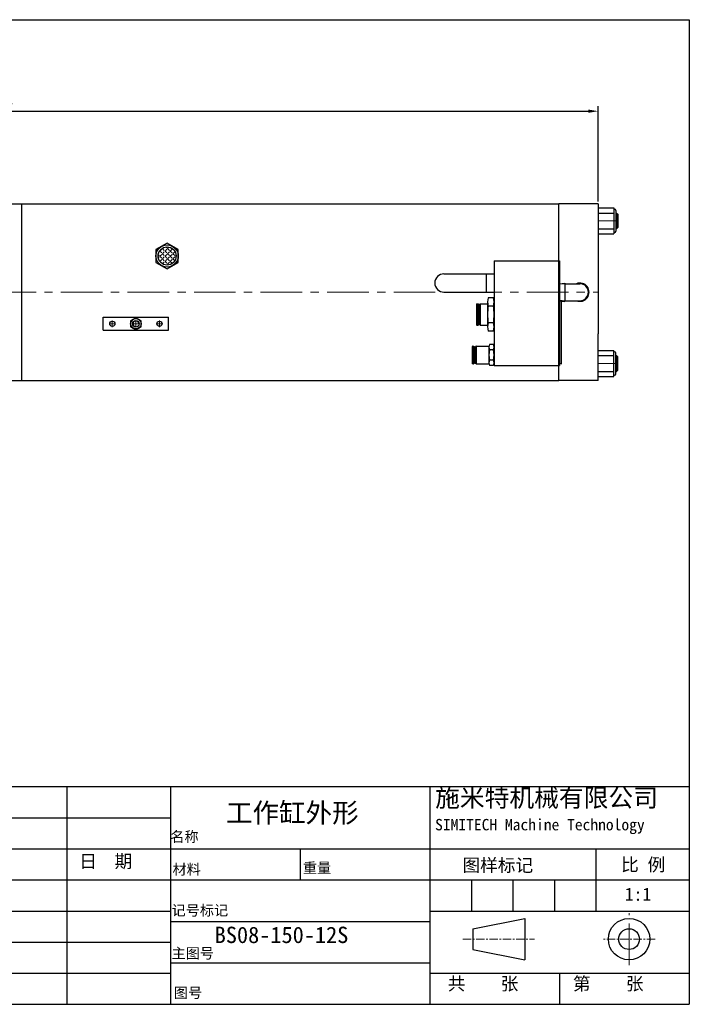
# Model space of a CAD drawing. Header units: millimetres. Extents: x 22960 to 25383, y 4541 to 5301.
# Tile 6 of 6: x 24871 to 25383, y 4541 to 5294. Entities that reach past the tile are written whole.
import ezdxf

# ---------------------------------------------------------------- set-up
doc = ezdxf.new("R2010")
doc.units = ezdxf.units.MM
doc.header["$MEASUREMENT"] = 0
doc.linetypes.add('CENTER', pattern=[50.8, 31.75, -6.35, 6.35, -6.35])
doc.layers.get('Defpoints').update_dxf_attribs({"lineweight": 25})
for name, color, linetype, lineweight in [('图层1', 7, 'Continuous', 25), ('图层2', 3, 'CENTER', 13), ('图层3', 2, 'Continuous', 13), ('图层4', 1, 'Continuous', 30), ('图层7', 4, 'Continuous', 13)]:
    doc.layers.add(name, color=color, linetype=linetype, lineweight=lineweight)
doc.dimstyles.new('ISO-25', dxfattribs={"dimscale": 2, "dimtxt": 2.5, "dimasz": 2.5, "dimexe": 1.25, "dimexo": 0.625, "dimtad": 1, "dimtxsty": 'Standard', "dimcen": 2.5, "dimadec": 0, "dimazin": 0, "dimtfac": 1, "dimtmove": 0, "dimatfit": 3, "dimfxl": 1, "dimarcsym": 0})

# ---------------------------------------------------------------- blocks, each defined once
blk = doc.blocks.new('*D2127')
at = {"layer": 'Defpoints', "color": 0}
for p in [(25313.02, 5223.7), (24404.02, 5155.97), (25313.02, 5152.91)]:
    blk.add_point(p, dxfattribs=at)
at = {"layer": '图层3', "color": 0, "lineweight": -2}
for p, q in [((24404.02, 5157.84), (24404.02, 5227.45)), ((24411.52, 5223.7), (25305.52, 5223.7)), ((25313.02, 5154.78), (25313.02, 5227.45))]:
    blk.add_line(p, q, dxfattribs=at)
at = {"layer": '图层3', "color": 0}
for points in [[(24411.52, 5224.95), (24411.52, 5222.45), (24404.02, 5223.7)], [(25305.52, 5222.45), (25305.52, 5224.95), (25313.02, 5223.7)]]:
    blk.add_solid(points, dxfattribs=at)
at = {"layer": '图层3', "color": 0, "insert": (24858.52, 5229.33), "char_height": 7.5, "attachment_point": 5}
blk.add_mtext('909', dxfattribs=at)

msp = doc.modelspace()

# ---------------------------------------------------------------- hatches: boundary and pattern name
at = {"layer": '图层7'}
h = msp.add_hatch(dxfattribs=at)
h.set_pattern_fill('ANGLE', color=256, scale=0.4, angle=315, style=0)
h.set_pattern_definition([(315, (25624.344, 5162.2466), (1.975656, 1.975656), [2.032, -0.762]), (45, (25624.344, 5162.2466), (-1.975656, 1.975656), [2.032, -0.762])])
h.paths.add_polyline_path([(24976.908, 5113.065, 1), (24990.758, 5113.065, 1)])

# ---------------------------------------------------------------- linework, layer by layer
at = {"layer": '图层1'}
for p, q in [((24845.018, 5152.906), (24873.018, 5152.906)), ((24873.018, 5152.906), (25283.018, 5152.906)), ((24873.018, 5017.906), (24873.018, 5152.906)), ((25283.018, 5017.906), (25283.018, 5152.906)), ((25313.018, 5152.906), (25283.018, 5152.906)), ((25313.018, 5152.906), (25313.018, 5053.506)), ((25313.018, 5149.906), (25325.018, 5149.906)), ((25325.018, 5149.906), (25325.018, 5129.906)), ((25325.518, 5148.906), (25325.518, 5148.906)), ((25326.518, 5147.906), (25326.518, 5131.906)), ((25313.018, 5145.906), (25325.018, 5145.906)), ((25326.518, 5145.906), (25327.018, 5145.906)), ((25327.018, 5145.906), (25327.018, 5133.906)), ((25327.018, 5145.906), (25328.018, 5144.906)), ((25328.018, 5144.906), (25328.018, 5134.906)), ((25313.018, 5133.906), (25325.018, 5133.906)), ((25326.518, 5133.906), (25327.018, 5133.906)), ((25328.018, 5134.906), (25327.018, 5133.906)), ((25313.018, 5129.906), (25325.018, 5129.906)), ((25325.518, 5130.906), (25325.518, 5130.906)), ((24983.833, 5122.88), (24975.333, 5117.972)), ((24975.333, 5117.972), (24975.333, 5108.157)), ((24992.333, 5117.972), (24983.833, 5122.88)), ((24992.333, 5108.157), (24992.333, 5117.972)), ((25233.518, 5109.406), (25233.518, 5029.406)), ((25233.518, 5109.406), (25283.518, 5109.406)), ((25283.518, 5109.406), (25283.518, 5029.406)), ((24975.333, 5108.157), (24983.833, 5103.25)), ((24983.833, 5103.25), (24992.333, 5108.157)), ((25195.208, 5099.406), (25233.518, 5099.406)), ((25227.518, 5099.406), (25227.518, 5085.406)), ((25283.518, 5091.906), (25287.518, 5092.406)), ((25287.518, 5092.406), (25287.518, 5078.406)), ((25287.518, 5091.906), (25299.018, 5091.906)), ((25195.208, 5085.406), (25233.518, 5085.406)), ((25233.018, 5081.108), (25229.018, 5081.108)), ((25283.518, 5078.906), (25287.518, 5078.406)), ((25285.018, 5030.406), (25285.018, 5078.718)), ((25287.518, 5078.906), (25299.018, 5078.906)), ((25220.318, 5076.556), (25220.018, 5076.256)), ((25220.018, 5076.256), (25220.018, 5060.556)), ((25220.318, 5076.556), (25220.318, 5060.256)), ((25220.318, 5076.556), (25221.218, 5076.556)), ((25221.218, 5076.556), (25221.218, 5060.256)), ((25221.218, 5076.556), (25221.518, 5076.256)), ((25221.518, 5076.256), (25221.518, 5060.556)), ((25221.518, 5075.406), (25222.518, 5075.406)), ((25222.818, 5076.556), (25222.518, 5076.256)), ((25222.518, 5076.256), (25222.518, 5060.556)), ((25222.818, 5076.556), (25228.518, 5076.556)), ((25222.818, 5076.556), (25222.818, 5060.256)), ((25228.518, 5077.933), (25228.518, 5058.879)), ((25233.018, 5074.757), (25229.018, 5074.757)), ((25233.518, 5077.933), (25233.518, 5058.879)), ((24935.018, 5066.277), (24985.018, 5066.277)), ((24935.018, 5056.277), (24935.018, 5066.277)), ((24985.018, 5056.277), (24985.018, 5066.277)), ((24935.018, 5056.277), (24985.018, 5056.277)), ((25220.318, 5060.256), (25220.018, 5060.556)), ((25220.318, 5060.256), (25221.218, 5060.256)), ((25221.518, 5060.556), (25221.218, 5060.256)), ((25221.518, 5061.406), (25222.518, 5061.406)), ((25222.518, 5060.556), (25222.818, 5060.256)), ((25222.818, 5060.256), (25228.518, 5060.256)), ((25233.018, 5062.055), (25229.018, 5062.055)), ((25233.018, 5055.704), (25229.018, 5055.704)), ((25313.018, 5017.906), (25313.018, 5053.506)), ((25217.181, 5044.206), (25216.781, 5043.806)), ((25216.781, 5043.806), (25216.781, 5031.006)), ((25217.181, 5044.206), (25217.181, 5030.606)), ((25217.181, 5044.206), (25217.881, 5044.206)), ((25217.881, 5044.206), (25217.881, 5030.606)), ((25217.881, 5044.206), (25218.281, 5043.806)), ((25218.281, 5043.806), (25218.281, 5031.006)), ((25218.281, 5042.906), (25219.281, 5042.906)), ((25219.681, 5044.206), (25219.281, 5043.806)), ((25219.281, 5043.806), (25219.281, 5031.006)), ((25219.681, 5044.206), (25229.581, 5044.206)), ((25219.681, 5044.206), (25219.681, 5030.606)), ((25229.518, 5043.487), (25229.518, 5031.324)), ((25233.018, 5045.489), (25230.018, 5045.489)), ((25233.018, 5041.447), (25230.018, 5041.447)), ((25313.018, 5040.906), (25325.018, 5040.906)), ((25313.018, 5036.906), (25325.018, 5036.906)), ((25325.018, 5020.906), (25325.018, 5040.906)), ((25325.518, 5039.906), (25325.518, 5039.906)), ((25326.518, 5022.906), (25326.518, 5038.906)), ((25326.518, 5036.906), (25327.018, 5036.906)), ((25327.018, 5024.906), (25327.018, 5036.906)), ((25328.018, 5035.906), (25327.018, 5036.906)), ((25328.018, 5025.906), (25328.018, 5035.906)), ((25217.181, 5030.606), (25216.781, 5031.006)), ((25217.181, 5030.606), (25217.881, 5030.606)), ((25218.281, 5031.006), (25217.881, 5030.606)), ((25218.281, 5031.906), (25219.281, 5031.906)), ((25219.681, 5030.606), (25219.281, 5031.006)), ((25219.681, 5030.606), (25229.581, 5030.606)), ((25233.018, 5033.364), (25230.018, 5033.364)), ((25233.018, 5029.323), (25230.018, 5029.323)), ((25233.518, 5029.406), (25283.518, 5029.406)), ((24873.018, 5017.906), (24873.018, 5022.906)), ((25313.018, 5024.906), (25325.018, 5024.906)), ((25313.018, 5020.906), (25325.018, 5020.906)), ((25325.518, 5021.906), (25325.518, 5021.906)), ((25326.518, 5024.906), (25327.018, 5024.906)), ((25327.018, 5024.906), (25328.018, 5025.906)), ((24845.018, 5017.906), (24873.018, 5017.906)), ((24873.018, 5017.906), (25283.018, 5017.906)), ((25313.018, 5017.906), (25283.018, 5017.906)), ((24907.302, 4707.548), (24907.302, 4541.228)), ((24986.502, 4707.548), (24986.502, 4541.228)), ((25184.502, 4707.548), (25184.502, 4541.228)), ((24630.102, 4683.788), (24986.502, 4683.788)), ((24630.102, 4660.028), (25382.502, 4660.028)), ((25085.502, 4660.028), (25085.502, 4636.268)), ((25311.222, 4660.028), (25311.222, 4612.508)), ((24630.102, 4636.268), (25382.502, 4636.268)), ((25216.182, 4636.268), (25216.182, 4612.508)), ((25247.862, 4636.268), (25247.862, 4612.508)), ((25279.542, 4636.268), (25279.542, 4612.508)), ((24630.102, 4612.508), (24986.502, 4612.508)), ((25184.502, 4612.508), (25382.502, 4612.508)), ((25217.249, 4598.95), (25256.849, 4606.87)), ((25256.849, 4606.87), (25256.849, 4575.19)), ((24986.502, 4604.588), (25184.502, 4604.588)), ((25217.249, 4598.95), (25217.249, 4583.11)), ((24630.102, 4588.748), (24986.502, 4588.748)), ((25217.249, 4583.11), (25256.849, 4575.19)), ((24986.502, 4572.908), (25184.502, 4572.908)), ((24630.102, 4564.988), (24986.502, 4564.988)), ((25184.502, 4564.988), (25382.502, 4564.988)), ((25283.502, 4564.988), (25283.502, 4541.228))]:
    msp.add_line(p, q, dxfattribs=at)
msp.add_lwpolyline([(24964.018, 5063.587), (24960.018, 5065.896), (24956.018, 5063.587), (24956.018, 5058.968), (24960.018, 5056.659), (24964.018, 5058.968)], close=True, dxfattribs=at)
for centre, radius in [((24983.833, 5113.065), 8.5), ((24983.833, 5113.065), 6.925), ((24960.018, 5061.277), 4), ((24960.018, 5061.277), 2.5), ((24942.018, 5061.277), 2), ((24978.018, 5061.277), 2), ((25336.547, 4591.03), 15.84), ((25336.547, 4591.03), 7.92)]:
    msp.add_circle(centre, radius, dxfattribs=at)
for centre, radius, start, end in [((25325.518, 5149.406), 0.5, 180, 270), ((25325.518, 5147.906), 1, 0, 90), ((25325.518, 5131.906), 1, 270, 0), ((25325.518, 5130.406), 0.5, 90, 180), ((25195.208, 5092.406), 7, 90, 270), ((25299.018, 5085.406), 7, 248.213211, 111.786789), ((25299.018, 5085.406), 6.5, 270, 90), ((25238.851, 5077.932), 10.333, 162.103449, 197.896551), ((25223.185, 5077.932), 10.333, 342.103449, 17.896551), ((25269.101, 5068.406), 40.583, 170.996825, 189.003175), ((25192.935, 5068.406), 40.583, 350.996825, 9.003175), ((25238.851, 5058.88), 10.333, 162.103449, 197.896551), ((25223.185, 5058.88), 10.333, 342.103449, 17.896551), ((25233.851, 5043.468), 4.333, 152.201937, 207.798063), ((25246.101, 5037.406), 16.583, 165.894646, 194.105354), ((25229.185, 5043.468), 4.333, 332.201937, 27.798063), ((25216.935, 5037.406), 16.583, 345.894646, 14.105354), ((25325.518, 5040.406), 0.5, 180, 270), ((25325.518, 5038.906), 1, 0, 90), ((25233.851, 5031.344), 4.333, 152.201937, 207.798063), ((25229.185, 5031.344), 4.333, 332.201937, 27.798063), ((25325.518, 5021.406), 0.5, 90, 180), ((25325.518, 5022.906), 1, 270, 0)]:
    msp.add_arc(centre, radius, start, end, dxfattribs=at)
at = {"layer": '图层2'}
for p, q in [((25282.803, 5139.906), (25283.018, 5139.906)), ((25313.018, 5139.906), (25328.018, 5139.906)), ((24344.018, 5085.406), (25313.018, 5085.406)), ((24942.018, 5058.777), (24942.018, 5063.777)), ((24960.018, 5058.777), (24960.018, 5063.777)), ((24978.018, 5058.777), (24978.018, 5063.777)), ((24939.518, 5061.277), (24944.518, 5061.277)), ((24957.518, 5061.277), (24962.518, 5061.277)), ((24975.518, 5061.277), (24980.518, 5061.277)), ((25282.803, 5030.906), (25285.018, 5030.906)), ((25313.018, 5030.906), (25328.018, 5030.906)), ((25336.547, 4571.23), (25336.547, 4610.83))]:
    msp.add_line(p, q, dxfattribs=at)
at = {"layer": '图层2', "ltscale": 0.2}
for p, q in [((25209.625, 4591.03), (25264.387, 4591.03)), ((25356.347, 4591.03), (25316.747, 4591.03))]:
    msp.add_line(p, q, dxfattribs=at)
at = {"layer": '图层4'}
for p, q in [((24273.702, 5293.628), (25382.502, 5293.628)), ((25382.502, 5293.628), (25382.502, 4541.228)), ((24630.102, 4707.548), (25382.502, 4707.548)), ((24273.702, 4541.228), (25382.502, 4541.228)), ((24630.102, 4541.228), (25382.502, 4541.228))]:
    msp.add_line(p, q, dxfattribs=at)
at = {"layer": '图层7'}
for p, q in [((25328.018, 5144.906), (25326.518, 5144.906)), ((25328.018, 5134.906), (25326.518, 5134.906)), ((25283.58, 5091.41), (25287.518, 5091.902)), ((25283.518, 5079.41), (25287.518, 5078.91)), ((25328.018, 5035.906), (25326.518, 5035.906)), ((24873.018, 5021.814), (24873.018, 5017.906)), ((25328.018, 5025.906), (25326.518, 5025.906))]:
    msp.add_line(p, q, dxfattribs=at)
msp.add_arc((24960.018, 5061.277), 2.1, 0, 270, dxfattribs=at)

# ---------------------------------------------------------------- texts
at = {"layer": '图层3', "attachment_point": 1}
for s, insert, char_height, width in [('{\\fSimSun|b0|i0|c134|p2;施米特机械有限公司\\P\\H0.6286x;SIMITECH Machine Technology}', (25188.436, 4705.979), 13.86, 205.85411), ('BS08-150-12S', (25020.167, 4600.534), 12.5, 108.21654)]:
    msp.add_mtext(s, dxfattribs=dict(at, insert=insert, char_height=char_height, width=width))
for s, insert, char_height in [('{\\fSimSun|b0|i0|c134|p54;\\C2;工作缸外形}', (25028.796, 4695.004), 14.85), ('{\\f宋体|b0|i0|c134|p54;名称}', (24986.288, 4673.256), 7.92), ('{\\f宋体|b0|i0|c134|p54;日  期}', (24916.732, 4655.457), 9.9), ('{\\f宋体|b0|i0|c134|p54;重量}', (25087.518, 4649.454), 7.92), ('{\\f宋体|b0|i0|c134|p54;图样标记}', (25209.291, 4652.465), 9.9), ('{\\f宋体|b0|i0|c134|p54;比 例}', (25330.446, 4652.919), 9.9), ('{\\f宋体|b0|i0|c134|p54;材料}', (24987.96, 4648.341), 7.92), ('{\\f宋体|b0|i0|c134|p54;1:1}', (25333.219, 4630.265), 9.9), ('{\\f宋体|b0|i0|c134|p54;记号标记}', (24987.238, 4616.964), 7.92), ('{\\f宋体|b0|i0|c134|p54;主图号}', (24987.238, 4584.186), 7.92), ('{\\f宋体|b0|i0|c134|p54;共    张}', (25198.067, 4561.974), 9.9), ('{\\f宋体|b0|i0|c134|p54;第    张}', (25293.654, 4561.974), 9.9), ('{\\f宋体|b0|i0|c134|p54;图号}', (24988.987, 4553.96), 7.92)]:
    msp.add_mtext(s, dxfattribs=dict(at, insert=insert, char_height=char_height))

# ---------------------------------------------------------------- dimensions: what is measured, and where the dimension line sits
at = {"layer": '图层3'}
dim = msp.add_linear_dim(base=(25313.018, 5223.703), p1=(24404.018, 5155.966), p2=(25313.018, 5152.906), dimstyle='ISO-25', override={"dimscale": 3, "dimdsep": 46, "dimpost": ''}, dxfattribs=at)
dim.commit()
dim.dimension.update_dxf_attribs({"geometry": '*D2127', "text_midpoint": (24858.518, 5229.328)})

doc.saveas('drawing.dxf')
